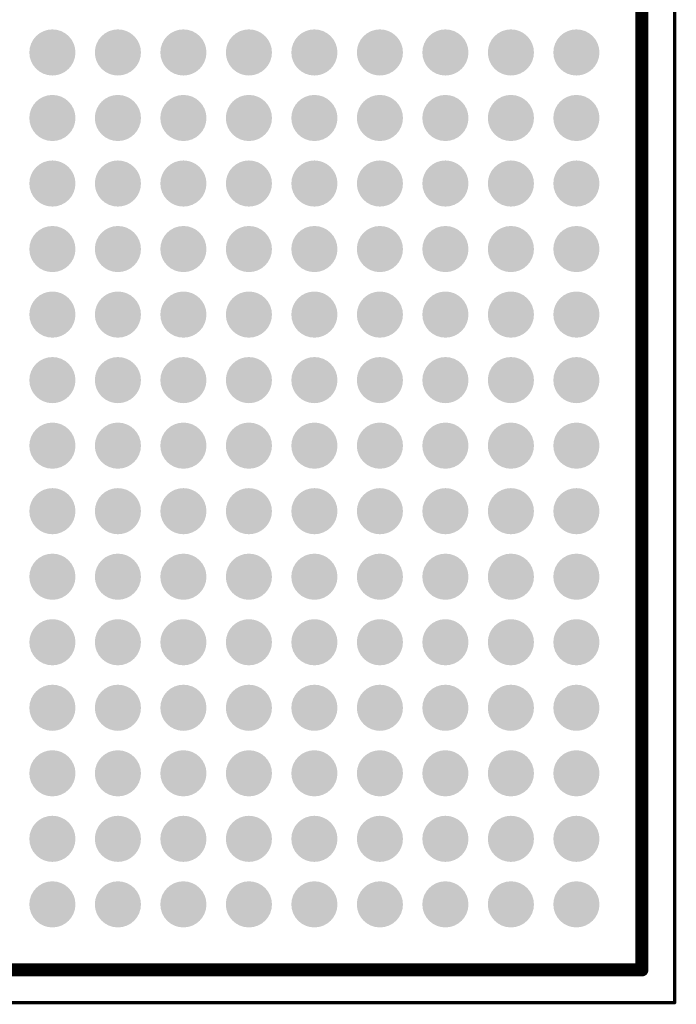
# Model space of a CAD drawing. Header units: inches. Extents: x -0.1 to 65.1, y -0.1 to 95.6.
# Tile 8 of 15: x 37.1 to 47.2, y 35.6 to 50.6. Entities that reach past the tile are written whole.
import ezdxf

# ---------------------------------------------------------------- set-up
doc = ezdxf.new("R2010")
doc.units = ezdxf.units.IN
for name, color, linetype in [('Mechanical 13', 56, 'Continuous'), ('Mechanical 15', 56, 'Continuous'), ('Top Overlay', 2, 'Continuous'), ('Top Paste', 8, 'Continuous'), ('Top Solder', 216, 'Continuous')]:
    doc.layers.add(name, color=color, linetype=linetype)

# ---------------------------------------------------------------- blocks, each defined once
blk = doc.blocks.new('FFG676_2')
at = {"layer": 'Top Paste'}
h = blk.add_hatch(color=8, dxfattribs=at)
edge = h.paths.add_edge_path()
edge.add_arc((-0.5, 12.5), 0.25, 0, 360)
h = blk.add_hatch(color=8, dxfattribs=at)
edge = h.paths.add_edge_path()
edge.add_arc((0.5, 12.5), 0.25, 0, 360)
h = blk.add_hatch(color=8, dxfattribs=at)
edge = h.paths.add_edge_path()
edge.add_arc((1.5, 12.5), 0.25, 0, 360)
h = blk.add_hatch(color=8, dxfattribs=at)
edge = h.paths.add_edge_path()
edge.add_arc((2.5, 12.5), 0.25, 0, 360)
h = blk.add_hatch(color=8, dxfattribs=at)
edge = h.paths.add_edge_path()
edge.add_arc((3.5, 12.5), 0.25, 0, 360)
h = blk.add_hatch(color=8, dxfattribs=at)
edge = h.paths.add_edge_path()
edge.add_arc((4.5, 12.5), 0.25, 0, 360)
h = blk.add_hatch(color=8, dxfattribs=at)
edge = h.paths.add_edge_path()
edge.add_arc((5.5, 12.5), 0.25, 0, 360)
h = blk.add_hatch(color=8, dxfattribs=at)
edge = h.paths.add_edge_path()
edge.add_arc((6.5, 12.5), 0.25, 0, 360)
h = blk.add_hatch(color=8, dxfattribs=at)
edge = h.paths.add_edge_path()
edge.add_arc((7.5, 12.5), 0.25, 0, 360)
h = blk.add_hatch(color=8, dxfattribs=at)
edge = h.paths.add_edge_path()
edge.add_arc((8.5, 12.5), 0.25, 0, 360)
h = blk.add_hatch(color=8, dxfattribs=at)
edge = h.paths.add_edge_path()
edge.add_arc((9.5, 12.5), 0.25, 0, 360)
h = blk.add_hatch(color=8, dxfattribs=at)
edge = h.paths.add_edge_path()
edge.add_arc((10.5, 12.5), 0.25, 0, 360)
h = blk.add_hatch(color=8, dxfattribs=at)
edge = h.paths.add_edge_path()
edge.add_arc((11.5, 12.5), 0.25, 0, 360)
h = blk.add_hatch(color=8, dxfattribs=at)
edge = h.paths.add_edge_path()
edge.add_arc((12.5, 12.5), 0.25, 0, 360)
h = blk.add_hatch(color=8, dxfattribs=at)
edge = h.paths.add_edge_path()
edge.add_arc((-0.5, 11.5), 0.25, 0, 360)
h = blk.add_hatch(color=8, dxfattribs=at)
edge = h.paths.add_edge_path()
edge.add_arc((0.5, 11.5), 0.25, 0, 360)
h = blk.add_hatch(color=8, dxfattribs=at)
edge = h.paths.add_edge_path()
edge.add_arc((1.5, 11.5), 0.25, 0, 360)
h = blk.add_hatch(color=8, dxfattribs=at)
edge = h.paths.add_edge_path()
edge.add_arc((2.5, 11.5), 0.25, 0, 360)
h = blk.add_hatch(color=8, dxfattribs=at)
edge = h.paths.add_edge_path()
edge.add_arc((3.5, 11.5), 0.25, 0, 360)
h = blk.add_hatch(color=8, dxfattribs=at)
edge = h.paths.add_edge_path()
edge.add_arc((4.5, 11.5), 0.25, 0, 360)
h = blk.add_hatch(color=8, dxfattribs=at)
edge = h.paths.add_edge_path()
edge.add_arc((5.5, 11.5), 0.25, 0, 360)
h = blk.add_hatch(color=8, dxfattribs=at)
edge = h.paths.add_edge_path()
edge.add_arc((6.5, 11.5), 0.25, 0, 360)
h = blk.add_hatch(color=8, dxfattribs=at)
edge = h.paths.add_edge_path()
edge.add_arc((7.5, 11.5), 0.25, 0, 360)
h = blk.add_hatch(color=8, dxfattribs=at)
edge = h.paths.add_edge_path()
edge.add_arc((8.5, 11.5), 0.25, 0, 360)
h = blk.add_hatch(color=8, dxfattribs=at)
edge = h.paths.add_edge_path()
edge.add_arc((9.5, 11.5), 0.25, 0, 360)
h = blk.add_hatch(color=8, dxfattribs=at)
edge = h.paths.add_edge_path()
edge.add_arc((10.5, 11.5), 0.25, 0, 360)
h = blk.add_hatch(color=8, dxfattribs=at)
edge = h.paths.add_edge_path()
edge.add_arc((11.5, 11.5), 0.25, 0, 360)
h = blk.add_hatch(color=8, dxfattribs=at)
edge = h.paths.add_edge_path()
edge.add_arc((12.5, 11.5), 0.25, 0, 360)
h = blk.add_hatch(color=8, dxfattribs=at)
edge = h.paths.add_edge_path()
edge.add_arc((-0.5, 10.5), 0.25, 0, 360)
h = blk.add_hatch(color=8, dxfattribs=at)
edge = h.paths.add_edge_path()
edge.add_arc((0.5, 10.5), 0.25, 0, 360)
h = blk.add_hatch(color=8, dxfattribs=at)
edge = h.paths.add_edge_path()
edge.add_arc((1.5, 10.5), 0.25, 0, 360)
h = blk.add_hatch(color=8, dxfattribs=at)
edge = h.paths.add_edge_path()
edge.add_arc((2.5, 10.5), 0.25, 0, 360)
h = blk.add_hatch(color=8, dxfattribs=at)
edge = h.paths.add_edge_path()
edge.add_arc((3.5, 10.5), 0.25, 0, 360)
h = blk.add_hatch(color=8, dxfattribs=at)
edge = h.paths.add_edge_path()
edge.add_arc((4.5, 10.5), 0.25, 0, 360)
h = blk.add_hatch(color=8, dxfattribs=at)
edge = h.paths.add_edge_path()
edge.add_arc((5.5, 10.5), 0.25, 0, 360)
h = blk.add_hatch(color=8, dxfattribs=at)
edge = h.paths.add_edge_path()
edge.add_arc((6.5, 10.5), 0.25, 0, 360)
h = blk.add_hatch(color=8, dxfattribs=at)
edge = h.paths.add_edge_path()
edge.add_arc((7.5, 10.5), 0.25, 0, 360)
h = blk.add_hatch(color=8, dxfattribs=at)
edge = h.paths.add_edge_path()
edge.add_arc((8.5, 10.5), 0.25, 0, 360)
h = blk.add_hatch(color=8, dxfattribs=at)
edge = h.paths.add_edge_path()
edge.add_arc((9.5, 10.5), 0.25, 0, 360)
h = blk.add_hatch(color=8, dxfattribs=at)
edge = h.paths.add_edge_path()
edge.add_arc((10.5, 10.5), 0.25, 0, 360)
h = blk.add_hatch(color=8, dxfattribs=at)
edge = h.paths.add_edge_path()
edge.add_arc((11.5, 10.5), 0.25, 0, 360)
h = blk.add_hatch(color=8, dxfattribs=at)
edge = h.paths.add_edge_path()
edge.add_arc((12.5, 10.5), 0.25, 0, 360)
h = blk.add_hatch(color=8, dxfattribs=at)
edge = h.paths.add_edge_path()
edge.add_arc((-0.5, 9.5), 0.25, 0, 360)
h = blk.add_hatch(color=8, dxfattribs=at)
edge = h.paths.add_edge_path()
edge.add_arc((0.5, 9.5), 0.25, 0, 360)
h = blk.add_hatch(color=8, dxfattribs=at)
edge = h.paths.add_edge_path()
edge.add_arc((1.5, 9.5), 0.25, 0, 360)
h = blk.add_hatch(color=8, dxfattribs=at)
edge = h.paths.add_edge_path()
edge.add_arc((2.5, 9.5), 0.25, 0, 360)
h = blk.add_hatch(color=8, dxfattribs=at)
edge = h.paths.add_edge_path()
edge.add_arc((3.5, 9.5), 0.25, 0, 360)
h = blk.add_hatch(color=8, dxfattribs=at)
edge = h.paths.add_edge_path()
edge.add_arc((4.5, 9.5), 0.25, 0, 360)
h = blk.add_hatch(color=8, dxfattribs=at)
edge = h.paths.add_edge_path()
edge.add_arc((5.5, 9.5), 0.25, 0, 360)
h = blk.add_hatch(color=8, dxfattribs=at)
edge = h.paths.add_edge_path()
edge.add_arc((6.5, 9.5), 0.25, 0, 360)
h = blk.add_hatch(color=8, dxfattribs=at)
edge = h.paths.add_edge_path()
edge.add_arc((7.5, 9.5), 0.25, 0, 360)
h = blk.add_hatch(color=8, dxfattribs=at)
edge = h.paths.add_edge_path()
edge.add_arc((8.5, 9.5), 0.25, 0, 360)
h = blk.add_hatch(color=8, dxfattribs=at)
edge = h.paths.add_edge_path()
edge.add_arc((9.5, 9.5), 0.25, 0, 360)
h = blk.add_hatch(color=8, dxfattribs=at)
edge = h.paths.add_edge_path()
edge.add_arc((10.5, 9.5), 0.25, 0, 360)
h = blk.add_hatch(color=8, dxfattribs=at)
edge = h.paths.add_edge_path()
edge.add_arc((11.5, 9.5), 0.25, 0, 360)
h = blk.add_hatch(color=8, dxfattribs=at)
edge = h.paths.add_edge_path()
edge.add_arc((12.5, 9.5), 0.25, 0, 360)
h = blk.add_hatch(color=8, dxfattribs=at)
edge = h.paths.add_edge_path()
edge.add_arc((-0.5, 8.5), 0.25, 0, 360)
h = blk.add_hatch(color=8, dxfattribs=at)
edge = h.paths.add_edge_path()
edge.add_arc((0.5, 8.5), 0.25, 0, 360)
h = blk.add_hatch(color=8, dxfattribs=at)
edge = h.paths.add_edge_path()
edge.add_arc((1.5, 8.5), 0.25, 0, 360)
h = blk.add_hatch(color=8, dxfattribs=at)
edge = h.paths.add_edge_path()
edge.add_arc((2.5, 8.5), 0.25, 0, 360)
h = blk.add_hatch(color=8, dxfattribs=at)
edge = h.paths.add_edge_path()
edge.add_arc((3.5, 8.5), 0.25, 0, 360)
h = blk.add_hatch(color=8, dxfattribs=at)
edge = h.paths.add_edge_path()
edge.add_arc((4.5, 8.5), 0.25, 0, 360)
h = blk.add_hatch(color=8, dxfattribs=at)
edge = h.paths.add_edge_path()
edge.add_arc((5.5, 8.5), 0.25, 0, 360)
h = blk.add_hatch(color=8, dxfattribs=at)
edge = h.paths.add_edge_path()
edge.add_arc((6.5, 8.5), 0.25, 0, 360)
h = blk.add_hatch(color=8, dxfattribs=at)
edge = h.paths.add_edge_path()
edge.add_arc((7.5, 8.5), 0.25, 0, 360)
h = blk.add_hatch(color=8, dxfattribs=at)
edge = h.paths.add_edge_path()
edge.add_arc((8.5, 8.5), 0.25, 0, 360)
h = blk.add_hatch(color=8, dxfattribs=at)
edge = h.paths.add_edge_path()
edge.add_arc((9.5, 8.5), 0.25, 0, 360)
h = blk.add_hatch(color=8, dxfattribs=at)
edge = h.paths.add_edge_path()
edge.add_arc((10.5, 8.5), 0.25, 0, 360)
h = blk.add_hatch(color=8, dxfattribs=at)
edge = h.paths.add_edge_path()
edge.add_arc((11.5, 8.5), 0.25, 0, 360)
h = blk.add_hatch(color=8, dxfattribs=at)
edge = h.paths.add_edge_path()
edge.add_arc((12.5, 8.5), 0.25, 0, 360)
h = blk.add_hatch(color=8, dxfattribs=at)
edge = h.paths.add_edge_path()
edge.add_arc((-0.5, 7.5), 0.25, 0, 360)
h = blk.add_hatch(color=8, dxfattribs=at)
edge = h.paths.add_edge_path()
edge.add_arc((0.5, 7.5), 0.25, 0, 360)
h = blk.add_hatch(color=8, dxfattribs=at)
edge = h.paths.add_edge_path()
edge.add_arc((1.5, 7.5), 0.25, 0, 360)
h = blk.add_hatch(color=8, dxfattribs=at)
edge = h.paths.add_edge_path()
edge.add_arc((2.5, 7.5), 0.25, 0, 360)
h = blk.add_hatch(color=8, dxfattribs=at)
edge = h.paths.add_edge_path()
edge.add_arc((3.5, 7.5), 0.25, 0, 360)
h = blk.add_hatch(color=8, dxfattribs=at)
edge = h.paths.add_edge_path()
edge.add_arc((4.5, 7.5), 0.25, 0, 360)
h = blk.add_hatch(color=8, dxfattribs=at)
edge = h.paths.add_edge_path()
edge.add_arc((5.5, 7.5), 0.25, 0, 360)
h = blk.add_hatch(color=8, dxfattribs=at)
edge = h.paths.add_edge_path()
edge.add_arc((6.5, 7.5), 0.25, 0, 360)
h = blk.add_hatch(color=8, dxfattribs=at)
edge = h.paths.add_edge_path()
edge.add_arc((7.5, 7.5), 0.25, 0, 360)
h = blk.add_hatch(color=8, dxfattribs=at)
edge = h.paths.add_edge_path()
edge.add_arc((8.5, 7.5), 0.25, 0, 360)
h = blk.add_hatch(color=8, dxfattribs=at)
edge = h.paths.add_edge_path()
edge.add_arc((9.5, 7.5), 0.25, 0, 360)
h = blk.add_hatch(color=8, dxfattribs=at)
edge = h.paths.add_edge_path()
edge.add_arc((10.5, 7.5), 0.25, 0, 360)
h = blk.add_hatch(color=8, dxfattribs=at)
edge = h.paths.add_edge_path()
edge.add_arc((11.5, 7.5), 0.25, 0, 360)
h = blk.add_hatch(color=8, dxfattribs=at)
edge = h.paths.add_edge_path()
edge.add_arc((12.5, 7.5), 0.25, 0, 360)
h = blk.add_hatch(color=8, dxfattribs=at)
edge = h.paths.add_edge_path()
edge.add_arc((-0.5, 6.5), 0.25, 0, 360)
h = blk.add_hatch(color=8, dxfattribs=at)
edge = h.paths.add_edge_path()
edge.add_arc((0.5, 6.5), 0.25, 0, 360)
h = blk.add_hatch(color=8, dxfattribs=at)
edge = h.paths.add_edge_path()
edge.add_arc((1.5, 6.5), 0.25, 0, 360)
h = blk.add_hatch(color=8, dxfattribs=at)
edge = h.paths.add_edge_path()
edge.add_arc((2.5, 6.5), 0.25, 0, 360)
h = blk.add_hatch(color=8, dxfattribs=at)
edge = h.paths.add_edge_path()
edge.add_arc((3.5, 6.5), 0.25, 0, 360)
h = blk.add_hatch(color=8, dxfattribs=at)
edge = h.paths.add_edge_path()
edge.add_arc((4.5, 6.5), 0.25, 0, 360)
h = blk.add_hatch(color=8, dxfattribs=at)
edge = h.paths.add_edge_path()
edge.add_arc((5.5, 6.5), 0.25, 0, 360)
h = blk.add_hatch(color=8, dxfattribs=at)
edge = h.paths.add_edge_path()
edge.add_arc((6.5, 6.5), 0.25, 0, 360)
h = blk.add_hatch(color=8, dxfattribs=at)
edge = h.paths.add_edge_path()
edge.add_arc((7.5, 6.5), 0.25, 0, 360)
h = blk.add_hatch(color=8, dxfattribs=at)
edge = h.paths.add_edge_path()
edge.add_arc((8.5, 6.5), 0.25, 0, 360)
h = blk.add_hatch(color=8, dxfattribs=at)
edge = h.paths.add_edge_path()
edge.add_arc((9.5, 6.5), 0.25, 0, 360)
h = blk.add_hatch(color=8, dxfattribs=at)
edge = h.paths.add_edge_path()
edge.add_arc((10.5, 6.5), 0.25, 0, 360)
h = blk.add_hatch(color=8, dxfattribs=at)
edge = h.paths.add_edge_path()
edge.add_arc((11.5, 6.5), 0.25, 0, 360)
h = blk.add_hatch(color=8, dxfattribs=at)
edge = h.paths.add_edge_path()
edge.add_arc((12.5, 6.5), 0.25, 0, 360)
h = blk.add_hatch(color=8, dxfattribs=at)
edge = h.paths.add_edge_path()
edge.add_arc((-0.5, 5.5), 0.25, 0, 360)
h = blk.add_hatch(color=8, dxfattribs=at)
edge = h.paths.add_edge_path()
edge.add_arc((0.5, 5.5), 0.25, 0, 360)
h = blk.add_hatch(color=8, dxfattribs=at)
edge = h.paths.add_edge_path()
edge.add_arc((1.5, 5.5), 0.25, 0, 360)
h = blk.add_hatch(color=8, dxfattribs=at)
edge = h.paths.add_edge_path()
edge.add_arc((2.5, 5.5), 0.25, 0, 360)
h = blk.add_hatch(color=8, dxfattribs=at)
edge = h.paths.add_edge_path()
edge.add_arc((3.5, 5.5), 0.25, 0, 360)
h = blk.add_hatch(color=8, dxfattribs=at)
edge = h.paths.add_edge_path()
edge.add_arc((4.5, 5.5), 0.25, 0, 360)
h = blk.add_hatch(color=8, dxfattribs=at)
edge = h.paths.add_edge_path()
edge.add_arc((5.5, 5.5), 0.25, 0, 360)
h = blk.add_hatch(color=8, dxfattribs=at)
edge = h.paths.add_edge_path()
edge.add_arc((6.5, 5.5), 0.25, 0, 360)
h = blk.add_hatch(color=8, dxfattribs=at)
edge = h.paths.add_edge_path()
edge.add_arc((7.5, 5.5), 0.25, 0, 360)
h = blk.add_hatch(color=8, dxfattribs=at)
edge = h.paths.add_edge_path()
edge.add_arc((8.5, 5.5), 0.25, 0, 360)
h = blk.add_hatch(color=8, dxfattribs=at)
edge = h.paths.add_edge_path()
edge.add_arc((9.5, 5.5), 0.25, 0, 360)
h = blk.add_hatch(color=8, dxfattribs=at)
edge = h.paths.add_edge_path()
edge.add_arc((10.5, 5.5), 0.25, 0, 360)
h = blk.add_hatch(color=8, dxfattribs=at)
edge = h.paths.add_edge_path()
edge.add_arc((11.5, 5.5), 0.25, 0, 360)
h = blk.add_hatch(color=8, dxfattribs=at)
edge = h.paths.add_edge_path()
edge.add_arc((12.5, 5.5), 0.25, 0, 360)
h = blk.add_hatch(color=8, dxfattribs=at)
edge = h.paths.add_edge_path()
edge.add_arc((-0.5, 4.5), 0.25, 0, 360)
h = blk.add_hatch(color=8, dxfattribs=at)
edge = h.paths.add_edge_path()
edge.add_arc((0.5, 4.5), 0.25, 0, 360)
h = blk.add_hatch(color=8, dxfattribs=at)
edge = h.paths.add_edge_path()
edge.add_arc((1.5, 4.5), 0.25, 0, 360)
h = blk.add_hatch(color=8, dxfattribs=at)
edge = h.paths.add_edge_path()
edge.add_arc((2.5, 4.5), 0.25, 0, 360)
h = blk.add_hatch(color=8, dxfattribs=at)
edge = h.paths.add_edge_path()
edge.add_arc((3.5, 4.5), 0.25, 0, 360)
h = blk.add_hatch(color=8, dxfattribs=at)
edge = h.paths.add_edge_path()
edge.add_arc((4.5, 4.5), 0.25, 0, 360)
h = blk.add_hatch(color=8, dxfattribs=at)
edge = h.paths.add_edge_path()
edge.add_arc((5.5, 4.5), 0.25, 0, 360)
h = blk.add_hatch(color=8, dxfattribs=at)
edge = h.paths.add_edge_path()
edge.add_arc((6.5, 4.5), 0.25, 0, 360)
h = blk.add_hatch(color=8, dxfattribs=at)
edge = h.paths.add_edge_path()
edge.add_arc((7.5, 4.5), 0.25, 0, 360)
h = blk.add_hatch(color=8, dxfattribs=at)
edge = h.paths.add_edge_path()
edge.add_arc((8.5, 4.5), 0.25, 0, 360)
h = blk.add_hatch(color=8, dxfattribs=at)
edge = h.paths.add_edge_path()
edge.add_arc((9.5, 4.5), 0.25, 0, 360)
h = blk.add_hatch(color=8, dxfattribs=at)
edge = h.paths.add_edge_path()
edge.add_arc((10.5, 4.5), 0.25, 0, 360)
h = blk.add_hatch(color=8, dxfattribs=at)
edge = h.paths.add_edge_path()
edge.add_arc((11.5, 4.5), 0.25, 0, 360)
h = blk.add_hatch(color=8, dxfattribs=at)
edge = h.paths.add_edge_path()
edge.add_arc((12.5, 4.5), 0.25, 0, 360)
at = {"layer": 'Top Solder'}
h = blk.add_hatch(color=216, dxfattribs=at)
edge = h.paths.add_edge_path()
edge.add_arc((-0.5, 12.5), 0.352, 0, 360)
h = blk.add_hatch(color=216, dxfattribs=at)
edge = h.paths.add_edge_path()
edge.add_arc((0.5, 12.5), 0.352, 0, 360)
h = blk.add_hatch(color=216, dxfattribs=at)
edge = h.paths.add_edge_path()
edge.add_arc((1.5, 12.5), 0.352, 0, 360)
h = blk.add_hatch(color=216, dxfattribs=at)
edge = h.paths.add_edge_path()
edge.add_arc((2.5, 12.5), 0.352, 0, 360)
h = blk.add_hatch(color=216, dxfattribs=at)
edge = h.paths.add_edge_path()
edge.add_arc((3.5, 12.5), 0.352, 0, 360)
h = blk.add_hatch(color=216, dxfattribs=at)
edge = h.paths.add_edge_path()
edge.add_arc((4.5, 12.5), 0.352, 0, 360)
h = blk.add_hatch(color=216, dxfattribs=at)
edge = h.paths.add_edge_path()
edge.add_arc((5.5, 12.5), 0.352, 0, 360)
h = blk.add_hatch(color=216, dxfattribs=at)
edge = h.paths.add_edge_path()
edge.add_arc((6.5, 12.5), 0.352, 0, 360)
h = blk.add_hatch(color=216, dxfattribs=at)
edge = h.paths.add_edge_path()
edge.add_arc((7.5, 12.5), 0.352, 0, 360)
h = blk.add_hatch(color=216, dxfattribs=at)
edge = h.paths.add_edge_path()
edge.add_arc((8.5, 12.5), 0.352, 0, 360)
h = blk.add_hatch(color=216, dxfattribs=at)
edge = h.paths.add_edge_path()
edge.add_arc((9.5, 12.5), 0.352, 0, 360)
h = blk.add_hatch(color=216, dxfattribs=at)
edge = h.paths.add_edge_path()
edge.add_arc((10.5, 12.5), 0.352, 0, 360)
h = blk.add_hatch(color=216, dxfattribs=at)
edge = h.paths.add_edge_path()
edge.add_arc((11.5, 12.5), 0.352, 0, 360)
h = blk.add_hatch(color=216, dxfattribs=at)
edge = h.paths.add_edge_path()
edge.add_arc((12.5, 12.5), 0.352, 0, 360)
h = blk.add_hatch(color=216, dxfattribs=at)
edge = h.paths.add_edge_path()
edge.add_arc((-0.5, 11.5), 0.352, 0, 360)
h = blk.add_hatch(color=216, dxfattribs=at)
edge = h.paths.add_edge_path()
edge.add_arc((0.5, 11.5), 0.352, 0, 360)
h = blk.add_hatch(color=216, dxfattribs=at)
edge = h.paths.add_edge_path()
edge.add_arc((1.5, 11.5), 0.352, 0, 360)
h = blk.add_hatch(color=216, dxfattribs=at)
edge = h.paths.add_edge_path()
edge.add_arc((2.5, 11.5), 0.352, 0, 360)
h = blk.add_hatch(color=216, dxfattribs=at)
edge = h.paths.add_edge_path()
edge.add_arc((3.5, 11.5), 0.352, 0, 360)
h = blk.add_hatch(color=216, dxfattribs=at)
edge = h.paths.add_edge_path()
edge.add_arc((4.5, 11.5), 0.352, 0, 360)
h = blk.add_hatch(color=216, dxfattribs=at)
edge = h.paths.add_edge_path()
edge.add_arc((5.5, 11.5), 0.352, 0, 360)
h = blk.add_hatch(color=216, dxfattribs=at)
edge = h.paths.add_edge_path()
edge.add_arc((6.5, 11.5), 0.352, 0, 360)
h = blk.add_hatch(color=216, dxfattribs=at)
edge = h.paths.add_edge_path()
edge.add_arc((7.5, 11.5), 0.352, 0, 360)
h = blk.add_hatch(color=216, dxfattribs=at)
edge = h.paths.add_edge_path()
edge.add_arc((8.5, 11.5), 0.352, 0, 360)
h = blk.add_hatch(color=216, dxfattribs=at)
edge = h.paths.add_edge_path()
edge.add_arc((9.5, 11.5), 0.352, 0, 360)
h = blk.add_hatch(color=216, dxfattribs=at)
edge = h.paths.add_edge_path()
edge.add_arc((10.5, 11.5), 0.352, 0, 360)
h = blk.add_hatch(color=216, dxfattribs=at)
edge = h.paths.add_edge_path()
edge.add_arc((11.5, 11.5), 0.352, 0, 360)
h = blk.add_hatch(color=216, dxfattribs=at)
edge = h.paths.add_edge_path()
edge.add_arc((12.5, 11.5), 0.352, 0, 360)
h = blk.add_hatch(color=216, dxfattribs=at)
edge = h.paths.add_edge_path()
edge.add_arc((-0.5, 10.5), 0.352, 0, 360)
h = blk.add_hatch(color=216, dxfattribs=at)
edge = h.paths.add_edge_path()
edge.add_arc((0.5, 10.5), 0.352, 0, 360)
h = blk.add_hatch(color=216, dxfattribs=at)
edge = h.paths.add_edge_path()
edge.add_arc((1.5, 10.5), 0.352, 0, 360)
h = blk.add_hatch(color=216, dxfattribs=at)
edge = h.paths.add_edge_path()
edge.add_arc((2.5, 10.5), 0.352, 0, 360)
h = blk.add_hatch(color=216, dxfattribs=at)
edge = h.paths.add_edge_path()
edge.add_arc((3.5, 10.5), 0.352, 0, 360)
h = blk.add_hatch(color=216, dxfattribs=at)
edge = h.paths.add_edge_path()
edge.add_arc((4.5, 10.5), 0.352, 0, 360)
h = blk.add_hatch(color=216, dxfattribs=at)
edge = h.paths.add_edge_path()
edge.add_arc((5.5, 10.5), 0.352, 0, 360)
h = blk.add_hatch(color=216, dxfattribs=at)
edge = h.paths.add_edge_path()
edge.add_arc((6.5, 10.5), 0.352, 0, 360)
h = blk.add_hatch(color=216, dxfattribs=at)
edge = h.paths.add_edge_path()
edge.add_arc((7.5, 10.5), 0.352, 0, 360)
h = blk.add_hatch(color=216, dxfattribs=at)
edge = h.paths.add_edge_path()
edge.add_arc((8.5, 10.5), 0.352, 0, 360)
h = blk.add_hatch(color=216, dxfattribs=at)
edge = h.paths.add_edge_path()
edge.add_arc((9.5, 10.5), 0.352, 0, 360)
h = blk.add_hatch(color=216, dxfattribs=at)
edge = h.paths.add_edge_path()
edge.add_arc((10.5, 10.5), 0.352, 0, 360)
h = blk.add_hatch(color=216, dxfattribs=at)
edge = h.paths.add_edge_path()
edge.add_arc((11.5, 10.5), 0.352, 0, 360)
h = blk.add_hatch(color=216, dxfattribs=at)
edge = h.paths.add_edge_path()
edge.add_arc((12.5, 10.5), 0.352, 0, 360)
h = blk.add_hatch(color=216, dxfattribs=at)
edge = h.paths.add_edge_path()
edge.add_arc((-0.5, 9.5), 0.352, 0, 360)
h = blk.add_hatch(color=216, dxfattribs=at)
edge = h.paths.add_edge_path()
edge.add_arc((0.5, 9.5), 0.352, 0, 360)
h = blk.add_hatch(color=216, dxfattribs=at)
edge = h.paths.add_edge_path()
edge.add_arc((1.5, 9.5), 0.352, 0, 360)
h = blk.add_hatch(color=216, dxfattribs=at)
edge = h.paths.add_edge_path()
edge.add_arc((2.5, 9.5), 0.352, 0, 360)
h = blk.add_hatch(color=216, dxfattribs=at)
edge = h.paths.add_edge_path()
edge.add_arc((3.5, 9.5), 0.352, 0, 360)
h = blk.add_hatch(color=216, dxfattribs=at)
edge = h.paths.add_edge_path()
edge.add_arc((4.5, 9.5), 0.352, 0, 360)
h = blk.add_hatch(color=216, dxfattribs=at)
edge = h.paths.add_edge_path()
edge.add_arc((5.5, 9.5), 0.352, 0, 360)
h = blk.add_hatch(color=216, dxfattribs=at)
edge = h.paths.add_edge_path()
edge.add_arc((6.5, 9.5), 0.352, 0, 360)
h = blk.add_hatch(color=216, dxfattribs=at)
edge = h.paths.add_edge_path()
edge.add_arc((7.5, 9.5), 0.352, 0, 360)
h = blk.add_hatch(color=216, dxfattribs=at)
edge = h.paths.add_edge_path()
edge.add_arc((8.5, 9.5), 0.352, 0, 360)
h = blk.add_hatch(color=216, dxfattribs=at)
edge = h.paths.add_edge_path()
edge.add_arc((9.5, 9.5), 0.352, 0, 360)
h = blk.add_hatch(color=216, dxfattribs=at)
edge = h.paths.add_edge_path()
edge.add_arc((10.5, 9.5), 0.352, 0, 360)
h = blk.add_hatch(color=216, dxfattribs=at)
edge = h.paths.add_edge_path()
edge.add_arc((11.5, 9.5), 0.352, 0, 360)
h = blk.add_hatch(color=216, dxfattribs=at)
edge = h.paths.add_edge_path()
edge.add_arc((12.5, 9.5), 0.352, 0, 360)
h = blk.add_hatch(color=216, dxfattribs=at)
edge = h.paths.add_edge_path()
edge.add_arc((-0.5, 8.5), 0.352, 0, 360)
h = blk.add_hatch(color=216, dxfattribs=at)
edge = h.paths.add_edge_path()
edge.add_arc((0.5, 8.5), 0.352, 0, 360)
h = blk.add_hatch(color=216, dxfattribs=at)
edge = h.paths.add_edge_path()
edge.add_arc((1.5, 8.5), 0.352, 0, 360)
h = blk.add_hatch(color=216, dxfattribs=at)
edge = h.paths.add_edge_path()
edge.add_arc((2.5, 8.5), 0.352, 0, 360)
h = blk.add_hatch(color=216, dxfattribs=at)
edge = h.paths.add_edge_path()
edge.add_arc((3.5, 8.5), 0.352, 0, 360)
h = blk.add_hatch(color=216, dxfattribs=at)
edge = h.paths.add_edge_path()
edge.add_arc((4.5, 8.5), 0.352, 0, 360)
h = blk.add_hatch(color=216, dxfattribs=at)
edge = h.paths.add_edge_path()
edge.add_arc((5.5, 8.5), 0.352, 0, 360)
h = blk.add_hatch(color=216, dxfattribs=at)
edge = h.paths.add_edge_path()
edge.add_arc((6.5, 8.5), 0.352, 0, 360)
h = blk.add_hatch(color=216, dxfattribs=at)
edge = h.paths.add_edge_path()
edge.add_arc((7.5, 8.5), 0.352, 0, 360)
h = blk.add_hatch(color=216, dxfattribs=at)
edge = h.paths.add_edge_path()
edge.add_arc((8.5, 8.5), 0.352, 0, 360)
h = blk.add_hatch(color=216, dxfattribs=at)
edge = h.paths.add_edge_path()
edge.add_arc((9.5, 8.5), 0.352, 0, 360)
h = blk.add_hatch(color=216, dxfattribs=at)
edge = h.paths.add_edge_path()
edge.add_arc((10.5, 8.5), 0.352, 0, 360)
h = blk.add_hatch(color=216, dxfattribs=at)
edge = h.paths.add_edge_path()
edge.add_arc((11.5, 8.5), 0.352, 0, 360)
h = blk.add_hatch(color=216, dxfattribs=at)
edge = h.paths.add_edge_path()
edge.add_arc((12.5, 8.5), 0.352, 0, 360)
h = blk.add_hatch(color=216, dxfattribs=at)
edge = h.paths.add_edge_path()
edge.add_arc((-0.5, 7.5), 0.352, 0, 360)
h = blk.add_hatch(color=216, dxfattribs=at)
edge = h.paths.add_edge_path()
edge.add_arc((0.5, 7.5), 0.352, 0, 360)
h = blk.add_hatch(color=216, dxfattribs=at)
edge = h.paths.add_edge_path()
edge.add_arc((1.5, 7.5), 0.352, 0, 360)
h = blk.add_hatch(color=216, dxfattribs=at)
edge = h.paths.add_edge_path()
edge.add_arc((2.5, 7.5), 0.352, 0, 360)
h = blk.add_hatch(color=216, dxfattribs=at)
edge = h.paths.add_edge_path()
edge.add_arc((3.5, 7.5), 0.352, 0, 360)
h = blk.add_hatch(color=216, dxfattribs=at)
edge = h.paths.add_edge_path()
edge.add_arc((4.5, 7.5), 0.352, 0, 360)
h = blk.add_hatch(color=216, dxfattribs=at)
edge = h.paths.add_edge_path()
edge.add_arc((5.5, 7.5), 0.352, 0, 360)
h = blk.add_hatch(color=216, dxfattribs=at)
edge = h.paths.add_edge_path()
edge.add_arc((6.5, 7.5), 0.352, 0, 360)
h = blk.add_hatch(color=216, dxfattribs=at)
edge = h.paths.add_edge_path()
edge.add_arc((7.5, 7.5), 0.352, 0, 360)
h = blk.add_hatch(color=216, dxfattribs=at)
edge = h.paths.add_edge_path()
edge.add_arc((8.5, 7.5), 0.352, 0, 360)
h = blk.add_hatch(color=216, dxfattribs=at)
edge = h.paths.add_edge_path()
edge.add_arc((9.5, 7.5), 0.352, 0, 360)
h = blk.add_hatch(color=216, dxfattribs=at)
edge = h.paths.add_edge_path()
edge.add_arc((10.5, 7.5), 0.352, 0, 360)
h = blk.add_hatch(color=216, dxfattribs=at)
edge = h.paths.add_edge_path()
edge.add_arc((11.5, 7.5), 0.352, 0, 360)
h = blk.add_hatch(color=216, dxfattribs=at)
edge = h.paths.add_edge_path()
edge.add_arc((12.5, 7.5), 0.352, 0, 360)
h = blk.add_hatch(color=216, dxfattribs=at)
edge = h.paths.add_edge_path()
edge.add_arc((-0.5, 6.5), 0.352, 0, 360)
h = blk.add_hatch(color=216, dxfattribs=at)
edge = h.paths.add_edge_path()
edge.add_arc((0.5, 6.5), 0.352, 0, 360)
h = blk.add_hatch(color=216, dxfattribs=at)
edge = h.paths.add_edge_path()
edge.add_arc((1.5, 6.5), 0.352, 0, 360)
h = blk.add_hatch(color=216, dxfattribs=at)
edge = h.paths.add_edge_path()
edge.add_arc((2.5, 6.5), 0.352, 0, 360)
h = blk.add_hatch(color=216, dxfattribs=at)
edge = h.paths.add_edge_path()
edge.add_arc((3.5, 6.5), 0.352, 0, 360)
h = blk.add_hatch(color=216, dxfattribs=at)
edge = h.paths.add_edge_path()
edge.add_arc((4.5, 6.5), 0.352, 0, 360)
h = blk.add_hatch(color=216, dxfattribs=at)
edge = h.paths.add_edge_path()
edge.add_arc((5.5, 6.5), 0.352, 0, 360)
h = blk.add_hatch(color=216, dxfattribs=at)
edge = h.paths.add_edge_path()
edge.add_arc((6.5, 6.5), 0.352, 0, 360)
h = blk.add_hatch(color=216, dxfattribs=at)
edge = h.paths.add_edge_path()
edge.add_arc((7.5, 6.5), 0.352, 0, 360)
h = blk.add_hatch(color=216, dxfattribs=at)
edge = h.paths.add_edge_path()
edge.add_arc((8.5, 6.5), 0.352, 0, 360)
h = blk.add_hatch(color=216, dxfattribs=at)
edge = h.paths.add_edge_path()
edge.add_arc((9.5, 6.5), 0.352, 0, 360)
h = blk.add_hatch(color=216, dxfattribs=at)
edge = h.paths.add_edge_path()
edge.add_arc((10.5, 6.5), 0.352, 0, 360)
h = blk.add_hatch(color=216, dxfattribs=at)
edge = h.paths.add_edge_path()
edge.add_arc((11.5, 6.5), 0.352, 0, 360)
h = blk.add_hatch(color=216, dxfattribs=at)
edge = h.paths.add_edge_path()
edge.add_arc((12.5, 6.5), 0.352, 0, 360)
h = blk.add_hatch(color=216, dxfattribs=at)
edge = h.paths.add_edge_path()
edge.add_arc((-0.5, 5.5), 0.352, 0, 360)
h = blk.add_hatch(color=216, dxfattribs=at)
edge = h.paths.add_edge_path()
edge.add_arc((0.5, 5.5), 0.352, 0, 360)
h = blk.add_hatch(color=216, dxfattribs=at)
edge = h.paths.add_edge_path()
edge.add_arc((1.5, 5.5), 0.352, 0, 360)
h = blk.add_hatch(color=216, dxfattribs=at)
edge = h.paths.add_edge_path()
edge.add_arc((2.5, 5.5), 0.352, 0, 360)
h = blk.add_hatch(color=216, dxfattribs=at)
edge = h.paths.add_edge_path()
edge.add_arc((3.5, 5.5), 0.352, 0, 360)
h = blk.add_hatch(color=216, dxfattribs=at)
edge = h.paths.add_edge_path()
edge.add_arc((4.5, 5.5), 0.352, 0, 360)
h = blk.add_hatch(color=216, dxfattribs=at)
edge = h.paths.add_edge_path()
edge.add_arc((5.5, 5.5), 0.352, 0, 360)
h = blk.add_hatch(color=216, dxfattribs=at)
edge = h.paths.add_edge_path()
edge.add_arc((6.5, 5.5), 0.352, 0, 360)
h = blk.add_hatch(color=216, dxfattribs=at)
edge = h.paths.add_edge_path()
edge.add_arc((7.5, 5.5), 0.352, 0, 360)
h = blk.add_hatch(color=216, dxfattribs=at)
edge = h.paths.add_edge_path()
edge.add_arc((8.5, 5.5), 0.352, 0, 360)
h = blk.add_hatch(color=216, dxfattribs=at)
edge = h.paths.add_edge_path()
edge.add_arc((9.5, 5.5), 0.352, 0, 360)
h = blk.add_hatch(color=216, dxfattribs=at)
edge = h.paths.add_edge_path()
edge.add_arc((10.5, 5.5), 0.352, 0, 360)
h = blk.add_hatch(color=216, dxfattribs=at)
edge = h.paths.add_edge_path()
edge.add_arc((11.5, 5.5), 0.352, 0, 360)
h = blk.add_hatch(color=216, dxfattribs=at)
edge = h.paths.add_edge_path()
edge.add_arc((12.5, 5.5), 0.352, 0, 360)
h = blk.add_hatch(color=216, dxfattribs=at)
edge = h.paths.add_edge_path()
edge.add_arc((-0.5, 4.5), 0.352, 0, 360)
h = blk.add_hatch(color=216, dxfattribs=at)
edge = h.paths.add_edge_path()
edge.add_arc((0.5, 4.5), 0.352, 0, 360)
h = blk.add_hatch(color=216, dxfattribs=at)
edge = h.paths.add_edge_path()
edge.add_arc((1.5, 4.5), 0.352, 0, 360)
h = blk.add_hatch(color=216, dxfattribs=at)
edge = h.paths.add_edge_path()
edge.add_arc((2.5, 4.5), 0.352, 0, 360)
h = blk.add_hatch(color=216, dxfattribs=at)
edge = h.paths.add_edge_path()
edge.add_arc((3.5, 4.5), 0.352, 0, 360)
h = blk.add_hatch(color=216, dxfattribs=at)
edge = h.paths.add_edge_path()
edge.add_arc((4.5, 4.5), 0.352, 0, 360)
h = blk.add_hatch(color=216, dxfattribs=at)
edge = h.paths.add_edge_path()
edge.add_arc((5.5, 4.5), 0.352, 0, 360)
h = blk.add_hatch(color=216, dxfattribs=at)
edge = h.paths.add_edge_path()
edge.add_arc((6.5, 4.5), 0.352, 0, 360)
h = blk.add_hatch(color=216, dxfattribs=at)
edge = h.paths.add_edge_path()
edge.add_arc((7.5, 4.5), 0.352, 0, 360)
h = blk.add_hatch(color=216, dxfattribs=at)
edge = h.paths.add_edge_path()
edge.add_arc((8.5, 4.5), 0.352, 0, 360)
h = blk.add_hatch(color=216, dxfattribs=at)
edge = h.paths.add_edge_path()
edge.add_arc((9.5, 4.5), 0.352, 0, 360)
h = blk.add_hatch(color=216, dxfattribs=at)
edge = h.paths.add_edge_path()
edge.add_arc((10.5, 4.5), 0.352, 0, 360)
h = blk.add_hatch(color=216, dxfattribs=at)
edge = h.paths.add_edge_path()
edge.add_arc((11.5, 4.5), 0.352, 0, 360)
h = blk.add_hatch(color=216, dxfattribs=at)
edge = h.paths.add_edge_path()
edge.add_arc((12.5, 4.5), 0.352, 0, 360)
at = {"layer": 'Mechanical 13'}
for points in [[(13.5, 13.5, 0.1, 0.1, 0), (-13.5, 13.5, 0.1, 0.1, 0)], [(13.5, -13.5, 0.1, 0.1, 0), (13.5, 13.5, 0.1, 0.1, 0)]]:
    blk.add_lwpolyline(points, format="xyseb", dxfattribs=at)
blk.add_lwpolyline([(13.475, 13.5, 0.05, 0.05, 1), (13.525, 13.5, 0.05, 0.05, 1)], format="xyseb", close=True, dxfattribs=at)
blk.add_lwpolyline([(13.475, 13.5, 0.05, 0.05, 1), (13.525, 13.5, 0.05, 0.05, 1)], format="xyseb", close=True, dxfattribs=at)
at = {"layer": 'Mechanical 15'}
for points in [[(14, 14, 0.05, 0.05, 0), (-14, 14, 0.05, 0.05, 0)], [(14, -14, 0.05, 0.05, 0), (14, 14, 0.05, 0.05, 0)]]:
    blk.add_lwpolyline(points, format="xyseb", dxfattribs=at)
blk.add_lwpolyline([(13.988, 14, 0.025, 0.025, 1), (14.012, 14, 0.025, 0.025, 1)], format="xyseb", close=True, dxfattribs=at)
blk.add_lwpolyline([(13.988, 14, 0.025, 0.025, 1), (14.012, 14, 0.025, 0.025, 1)], format="xyseb", close=True, dxfattribs=at)
at = {"layer": 'Top Overlay'}
for points in [[(13.5, 13.5, 0.2, 0.2, 0), (-13.5, 13.5, 0.2, 0.2, 0)], [(13.5, -13.5, 0.2, 0.2, 0), (13.5, 13.5, 0.2, 0.2, 0)]]:
    blk.add_lwpolyline(points, format="xyseb", dxfattribs=at)
blk.add_lwpolyline([(13.45, 13.5, 0.1, 0.1, 1), (13.55, 13.5, 0.1, 0.1, 1)], format="xyseb", close=True, dxfattribs=at)
blk.add_lwpolyline([(13.45, 13.5, 0.1, 0.1, 1), (13.55, 13.5, 0.1, 0.1, 1)], format="xyseb", close=True, dxfattribs=at)

msp = doc.modelspace()

# ---------------------------------------------------------------- block references
at = {"rotation": 270}
msp.add_blockref('FFG676_2', (33.139, 49.618), dxfattribs=at)

doc.saveas('drawing.dxf')
